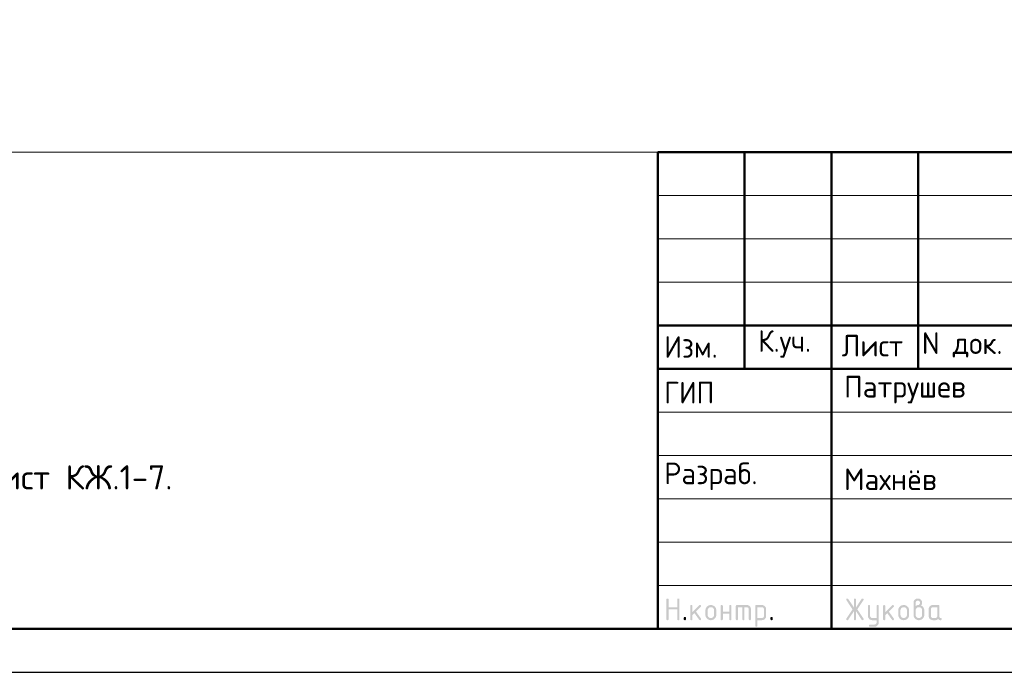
# Model space of a CAD drawing. Header units: millimetres. Extents: x 0 to 42000, y 0 to 29700.
# Tile 9 of 29: x 15647 to 26992, y 0 to 7527. Entities that reach past the tile are written whole.
import ezdxf

# ---------------------------------------------------------------- set-up
doc = ezdxf.new("R2010")
doc.units = ezdxf.units.MM
doc.layers.add('Standard', color=7, linetype='Continuous', lineweight=25)
doc.styles.add('ISOCPEUR', font='txt')

msp = doc.modelspace()

# ---------------------------------------------------------------- hatches: boundary and pattern name
at = {"layer": 'Standard', "linetype": 'Continuous', "lineweight": 25, "transparency": 33554687}
for points in [[(23099, 614), (23099, 839), (23099, 840), (23099, 842), (23099, 843), (23100, 844), (23100, 845), (23101, 846), (23101, 847), (23102, 848), (23103, 849), (23104, 850), (23105, 850), (23106, 851), (23107, 851), (23109, 851), (23110, 851), (23112, 851), (23113, 851), (23115, 851), (23116, 851), (23117, 851), (23118, 850), (23119, 850), (23120, 849), (23121, 848), (23122, 847), (23122, 846), (23123, 845), (23123, 844), (23124, 843), (23124, 842), (23124, 840), (23124, 839), (23124, 751), (23224, 751), (23224, 839), (23224, 840), (23224, 842), (23224, 843), (23225, 844), (23225, 845), (23226, 846), (23226, 847), (23227, 848), (23228, 849), (23229, 850), (23230, 850), (23231, 851), (23232, 851), (23233, 851), (23235, 851), (23236, 851), (23238, 851), (23239, 851), (23241, 851), (23242, 851), (23243, 850), (23244, 850), (23245, 849), (23246, 848), (23247, 847), (23247, 846), (23248, 845), (23248, 844), (23249, 843), (23249, 842), (23249, 840), (23249, 839), (23249, 614), (23249, 612), (23249, 611), (23249, 609), (23248, 608), (23248, 607), (23247, 606), (23247, 605), (23246, 604), (23245, 604), (23244, 603), (23243, 602), (23242, 602), (23241, 602), (23239, 601), (23238, 601), (23236, 601), (23235, 601), (23233, 601), (23232, 602), (23231, 602), (23230, 602), (23229, 603), (23228, 604), (23227, 604), (23226, 605), (23226, 606), (23225, 607), (23225, 608), (23224, 609), (23224, 611), (23224, 612), (23224, 614), (23224, 726), (23124, 726), (23124, 614), (23124, 612), (23124, 611), (23124, 609), (23123, 608), (23123, 607), (23122, 606), (23122, 605), (23121, 604), (23120, 604), (23119, 603), (23118, 602), (23117, 602), (23116, 602), (23115, 601), (23113, 601), (23112, 601), (23110, 601), (23109, 601), (23107, 602), (23106, 602), (23105, 602), (23104, 603), (23103, 604), (23102, 604), (23101, 605), (23101, 606), (23100, 607), (23100, 608), (23099, 609), (23099, 611), (23099, 612)], [(25259, 704), (25194, 607), (25193, 605), (25192, 604), (25191, 603), (25190, 603), (25188, 602), (25187, 602), (25185, 601), (25183, 601), (25182, 601), (25180, 601), (25179, 602), (25178, 602), (25177, 603), (25176, 603), (25175, 604), (25174, 605), (25173, 605), (25173, 606), (25172, 607), (25172, 609), (25171, 610), (25171, 611), (25171, 613), (25171, 614), (25171, 616), (25172, 618), (25172, 619), (25173, 621), (25243, 726), (25173, 832), (25172, 833), (25172, 835), (25171, 837), (25171, 838), (25171, 840), (25171, 841), (25171, 843), (25172, 844), (25172, 845), (25173, 846), (25173, 847), (25174, 848), (25175, 849), (25176, 849), (25177, 850), (25178, 850), (25179, 851), (25181, 851), (25182, 851), (25184, 851), (25185, 851), (25187, 851), (25188, 851), (25189, 850), (25191, 849), (25192, 848), (25193, 847), (25194, 846), (25259, 749), (25259, 839), (25259, 840), (25259, 842), (25259, 843), (25259, 844), (25260, 845), (25260, 846), (25261, 847), (25262, 848), (25262, 849), (25263, 850), (25264, 850), (25266, 851), (25267, 851), (25268, 851), (25269, 851), (25271, 851), (25273, 851), (25274, 851), (25275, 851), (25277, 851), (25278, 850), (25279, 850), (25280, 849), (25280, 848), (25281, 847), (25282, 846), (25282, 845), (25283, 844), (25283, 843), (25283, 842), (25284, 840), (25284, 839), (25284, 749), (25348, 846), (25349, 847), (25350, 848), (25351, 849), (25353, 850), (25354, 851), (25356, 851), (25357, 851), (25359, 851), (25360, 851), (25361, 851), (25362, 851), (25363, 850), (25365, 850), (25366, 849), (25367, 848), (25367, 847), (25368, 847), (25369, 846), (25370, 845), (25370, 843), (25371, 842), (25371, 841), (25371, 840), (25371, 839), (25371, 837), (25371, 835), (25370, 833), (25369, 832), (25299, 726), (25369, 621), (25370, 619), (25371, 617), (25371, 616), (25371, 614), (25371, 613), (25371, 611), (25371, 610), (25370, 609), (25370, 608), (25369, 607), (25368, 606), (25368, 605), (25367, 604), (25366, 603), (25365, 603), (25364, 602), (25363, 602), (25361, 602), (25360, 601), (25359, 601), (25357, 601), (25356, 602), (25354, 602), (25353, 603), (25351, 603), (25350, 604), (25349, 605), (25348, 607), (25284, 704), (25284, 614), (25284, 612), (25283, 611), (25283, 609), (25283, 608), (25282, 607), (25282, 606), (25281, 605), (25280, 604), (25280, 604), (25279, 603), (25278, 602), (25277, 602), (25275, 602), (25274, 601), (25273, 601), (25271, 601), (25269, 601), (25268, 601), (25267, 602), (25266, 602), (25264, 602), (25263, 603), (25262, 604), (25262, 604), (25261, 605), (25260, 606), (25260, 607), (25259, 608), (25259, 609), (25259, 611), (25259, 612), (25259, 614)], [(23399, 694), (23478, 773), (23478, 773), (23479, 774), (23480, 775), (23482, 775), (23483, 776), (23484, 776), (23485, 776), (23486, 776), (23488, 776), (23489, 776), (23491, 776), (23492, 775), (23493, 775), (23494, 774), (23495, 774), (23496, 773), (23497, 772), (23497, 771), (23498, 770), (23498, 769), (23499, 768), (23499, 767), (23499, 765), (23499, 764), (23499, 762), (23499, 761), (23498, 760), (23498, 759), (23497, 758), (23497, 757), (23496, 756), (23495, 755), (23440, 700), (23496, 621), (23498, 619), (23498, 617), (23499, 616), (23499, 614), (23499, 612), (23499, 611), (23499, 609), (23498, 608), (23498, 607), (23497, 606), (23497, 605), (23496, 604), (23495, 604), (23494, 603), (23493, 602), (23492, 602), (23491, 602), (23489, 601), (23488, 601), (23486, 601), (23485, 601), (23483, 602), (23482, 602), (23480, 603), (23479, 603), (23478, 604), (23477, 605), (23476, 607), (23422, 682), (23399, 659), (23399, 614), (23399, 612), (23399, 611), (23399, 609), (23398, 608), (23398, 607), (23397, 606), (23397, 605), (23396, 604), (23395, 604), (23394, 603), (23393, 602), (23392, 602), (23391, 602), (23389, 601), (23388, 601), (23386, 601), (23385, 601), (23383, 601), (23382, 602), (23381, 602), (23380, 602), (23379, 603), (23378, 604), (23377, 604), (23376, 605), (23376, 606), (23375, 607), (23375, 608), (23374, 609), (23374, 611), (23374, 612), (23374, 614), (23374, 764), (23374, 765), (23374, 767), (23374, 768), (23375, 769), (23375, 770), (23376, 771), (23376, 772), (23377, 773), (23378, 774), (23379, 774), (23380, 775), (23381, 775), (23382, 776), (23383, 776), (23385, 776), (23386, 776), (23388, 776), (23389, 776), (23391, 776), (23392, 775), (23393, 775), (23394, 774), (23395, 774), (23396, 773), (23397, 772), (23397, 771), (23398, 770), (23398, 769), (23399, 768), (23399, 767), (23399, 765), (23399, 764)], [(23749, 676), (23749, 614), (23749, 612), (23748, 611), (23748, 609), (23748, 608), (23747, 607), (23747, 606), (23746, 605), (23746, 604), (23745, 604), (23744, 603), (23743, 602), (23742, 602), (23740, 602), (23739, 601), (23738, 601), (23736, 601), (23735, 601), (23733, 601), (23732, 602), (23731, 602), (23729, 602), (23729, 603), (23728, 604), (23727, 604), (23726, 605), (23725, 606), (23725, 607), (23724, 608), (23724, 609), (23724, 611), (23724, 612), (23724, 614), (23724, 764), (23724, 765), (23724, 767), (23724, 768), (23724, 769), (23725, 770), (23725, 771), (23726, 772), (23727, 773), (23728, 774), (23729, 774), (23729, 775), (23731, 775), (23732, 776), (23733, 776), (23735, 776), (23736, 776), (23738, 776), (23739, 776), (23740, 776), (23742, 775), (23743, 775), (23744, 774), (23745, 774), (23746, 773), (23746, 772), (23747, 771), (23747, 770), (23748, 769), (23748, 768), (23748, 767), (23749, 765), (23749, 764), (23749, 701), (23823, 701), (23823, 764), (23823, 765), (23824, 767), (23824, 768), (23824, 769), (23825, 770), (23825, 771), (23826, 772), (23826, 773), (23827, 774), (23828, 774), (23829, 775), (23830, 775), (23832, 776), (23833, 776), (23834, 776), (23836, 776), (23837, 776), (23839, 776), (23840, 776), (23841, 775), (23843, 775), (23843, 774), (23844, 774), (23845, 773), (23846, 772), (23847, 771), (23847, 770), (23848, 769), (23848, 768), (23848, 767), (23848, 765), (23848, 764), (23848, 614), (23848, 612), (23848, 611), (23848, 609), (23848, 608), (23847, 607), (23847, 606), (23846, 605), (23845, 604), (23844, 604), (23843, 603), (23843, 602), (23841, 602), (23840, 602), (23839, 601), (23837, 601), (23836, 601), (23834, 601), (23833, 601), (23832, 602), (23830, 602), (23829, 602), (23828, 603), (23827, 604), (23826, 604), (23826, 605), (23825, 606), (23825, 607), (23824, 608), (23824, 609), (23824, 611), (23823, 612), (23823, 614), (23823, 676)], [(23911, 776), (24023, 776), (24026, 776), (24028, 776), (24031, 776), (24033, 775), (24036, 775), (24038, 774), (24040, 773), (24043, 773), (24045, 772), (24047, 770), (24049, 769), (24051, 768), (24053, 767), (24055, 765), (24057, 763), (24059, 762), (24061, 760), (24062, 758), (24064, 756), (24065, 754), (24067, 752), (24068, 750), (24069, 748), (24070, 745), (24071, 743), (24071, 741), (24072, 739), (24072, 736), (24073, 734), (24073, 731), (24073, 729), (24073, 726), (24073, 614), (24073, 612), (24073, 611), (24073, 609), (24073, 608), (24072, 607), (24072, 606), (24071, 605), (24070, 604), (24069, 604), (24068, 603), (24067, 602), (24066, 602), (24065, 602), (24064, 601), (24062, 601), (24061, 601), (24059, 601), (24058, 601), (24057, 602), (24055, 602), (24054, 602), (24053, 603), (24052, 604), (24051, 604), (24051, 605), (24050, 606), (24049, 607), (24049, 608), (24049, 609), (24048, 611), (24048, 612), (24048, 614), (24048, 726), (24048, 729), (24048, 731), (24047, 734), (24046, 736), (24046, 738), (24044, 740), (24043, 742), (24041, 744), (24039, 746), (24037, 747), (24035, 748), (24033, 749), (24031, 750), (24028, 751), (24026, 751), (24023, 751), (23998, 751), (23998, 614), (23998, 612), (23998, 611), (23998, 609), (23998, 608), (23997, 607), (23997, 606), (23996, 605), (23995, 604), (23995, 604), (23994, 603), (23993, 602), (23991, 602), (23990, 602), (23989, 601), (23987, 601), (23986, 601), (23984, 601), (23983, 601), (23982, 602), (23980, 602), (23979, 602), (23978, 603), (23977, 604), (23977, 604), (23976, 605), (23975, 606), (23975, 607), (23974, 608), (23974, 609), (23974, 611), (23973, 612), (23973, 614), (23973, 751), (23924, 751), (23924, 614), (23924, 612), (23923, 611), (23923, 609), (23923, 608), (23922, 607), (23922, 606), (23921, 605), (23920, 604), (23920, 604), (23919, 603), (23918, 602), (23916, 602), (23915, 602), (23914, 601), (23913, 601), (23911, 601), (23909, 601), (23908, 601), (23907, 602), (23906, 602), (23904, 602), (23903, 603), (23902, 604), (23902, 604), (23901, 605), (23900, 606), (23900, 607), (23899, 608), (23899, 609), (23899, 611), (23898, 612), (23898, 614), (23898, 764), (23898, 765), (23899, 767), (23899, 768), (23899, 769), (23900, 770), (23900, 771), (23901, 772), (23902, 773), (23902, 774), (23903, 774), (23904, 775), (23906, 775), (23907, 776), (23908, 776), (23909, 776)], [(25521, 576), (25521, 601), (25471, 601), (25468, 601), (25466, 602), (25463, 602), (25461, 602), (25458, 603), (25456, 603), (25454, 604), (25452, 605), (25449, 606), (25447, 607), (25445, 608), (25443, 609), (25441, 611), (25439, 612), (25437, 614), (25436, 616), (25434, 618), (25432, 620), (25431, 622), (25429, 624), (25428, 626), (25427, 628), (25426, 630), (25425, 632), (25424, 634), (25423, 637), (25422, 639), (25422, 641), (25422, 644), (25421, 646), (25421, 649), (25421, 651), (25421, 764), (25421, 765), (25421, 767), (25421, 768), (25422, 769), (25422, 770), (25423, 771), (25423, 772), (25424, 773), (25425, 774), (25426, 774), (25427, 775), (25428, 775), (25429, 776), (25431, 776), (25432, 776), (25434, 776), (25435, 776), (25437, 776), (25438, 776), (25439, 775), (25440, 775), (25441, 774), (25442, 774), (25443, 773), (25444, 772), (25444, 771), (25445, 770), (25445, 769), (25446, 768), (25446, 767), (25446, 765), (25446, 764), (25446, 651), (25446, 649), (25447, 646), (25447, 644), (25448, 642), (25449, 640), (25450, 638), (25452, 636), (25454, 634), (25455, 632), (25457, 630), (25459, 629), (25462, 628), (25464, 627), (25466, 627), (25468, 626), (25471, 626), (25521, 626), (25521, 764), (25521, 765), (25521, 767), (25521, 768), (25522, 769), (25522, 770), (25523, 771), (25523, 772), (25524, 773), (25525, 774), (25526, 774), (25527, 775), (25528, 775), (25529, 776), (25530, 776), (25532, 776), (25533, 776), (25535, 776), (25536, 776), (25538, 776), (25539, 775), (25540, 775), (25541, 774), (25542, 774), (25543, 773), (25544, 772), (25544, 771), (25545, 770), (25545, 769), (25545, 768), (25546, 767), (25546, 765), (25546, 764), (25546, 576), (25546, 574), (25546, 571), (25545, 569), (25545, 566), (25545, 564), (25544, 562), (25543, 559), (25542, 557), (25541, 555), (25540, 553), (25539, 551), (25538, 549), (25537, 547), (25535, 545), (25533, 543), (25532, 541), (25530, 539), (25528, 538), (25526, 536), (25524, 535), (25522, 533), (25520, 532), (25518, 531), (25516, 530), (25514, 529), (25511, 528), (25509, 528), (25507, 527), (25504, 527), (25502, 527), (25499, 526), (25497, 526), (25446, 526), (25445, 526), (25443, 527), (25442, 527), (25441, 527), (25440, 528), (25439, 528), (25438, 529), (25437, 529), (25436, 530), (25435, 531), (25435, 532), (25434, 533), (25434, 535), (25434, 536), (25434, 537), (25434, 539), (25434, 540), (25434, 541), (25434, 542), (25435, 544), (25435, 545), (25436, 546), (25436, 547), (25437, 548), (25438, 549), (25439, 549), (25440, 550), (25442, 550), (25443, 551), (25444, 551), (25445, 551), (25446, 551), (25496, 551), (25499, 551), (25501, 552), (25503, 552), (25506, 553), (25508, 554), (25510, 555), (25512, 557), (25514, 558), (25515, 560), (25517, 562), (25518, 564), (25519, 566), (25520, 568), (25520, 571), (25521, 573)], [(25621, 694), (25700, 773), (25700, 773), (25701, 774), (25702, 775), (25704, 775), (25705, 776), (25706, 776), (25707, 776), (25708, 776), (25710, 776), (25711, 776), (25713, 776), (25714, 775), (25715, 775), (25716, 774), (25717, 774), (25718, 773), (25719, 772), (25719, 771), (25720, 770), (25720, 769), (25721, 768), (25721, 767), (25721, 765), (25721, 764), (25721, 762), (25721, 761), (25721, 760), (25720, 759), (25720, 758), (25719, 757), (25718, 756), (25717, 755), (25662, 700), (25719, 621), (25720, 619), (25720, 617), (25721, 616), (25721, 614), (25721, 612), (25721, 611), (25721, 609), (25720, 608), (25720, 607), (25719, 606), (25719, 605), (25718, 604), (25717, 604), (25716, 603), (25715, 602), (25714, 602), (25713, 602), (25711, 601), (25710, 601), (25708, 601), (25707, 601), (25705, 602), (25704, 602), (25703, 603), (25701, 603), (25700, 604), (25699, 605), (25698, 607), (25644, 682), (25621, 659), (25621, 614), (25621, 612), (25621, 611), (25621, 609), (25620, 608), (25620, 607), (25619, 606), (25619, 605), (25618, 604), (25617, 604), (25616, 603), (25615, 602), (25614, 602), (25613, 602), (25611, 601), (25610, 601), (25608, 601), (25607, 601), (25606, 601), (25604, 602), (25603, 602), (25602, 602), (25601, 603), (25600, 604), (25599, 604), (25598, 605), (25598, 606), (25597, 607), (25597, 608), (25596, 609), (25596, 611), (25596, 612), (25596, 614), (25596, 764), (25596, 765), (25596, 767), (25596, 768), (25597, 769), (25597, 770), (25598, 771), (25598, 772), (25599, 773), (25600, 774), (25601, 774), (25602, 775), (25603, 775), (25604, 776), (25606, 776), (25607, 776), (25608, 776), (25610, 776), (25611, 776), (25613, 776), (25614, 775), (25615, 775), (25616, 774), (25617, 774), (25618, 773), (25619, 772), (25619, 771), (25620, 770), (25620, 769), (25621, 768), (25621, 767), (25621, 765), (25621, 764)], [(23299, 626), (23299, 628), (23299, 629), (23299, 631), (23300, 632), (23300, 633), (23301, 634), (23301, 635), (23302, 636), (23303, 637), (23304, 637), (23305, 638), (23306, 638), (23307, 638), (23309, 639), (23310, 639), (23312, 639), (23313, 639), (23314, 639), (23316, 638), (23317, 638), (23318, 638), (23319, 637), (23320, 637), (23321, 636), (23322, 635), (23322, 634), (23323, 633), (23323, 632), (23324, 631), (23324, 629), (23324, 628), (23324, 626), (23324, 614), (23324, 612), (23324, 611), (23324, 610), (23323, 608), (23323, 607), (23322, 606), (23322, 605), (23321, 604), (23320, 604), (23319, 603), (23318, 602), (23317, 602), (23316, 602), (23314, 601), (23313, 601), (23312, 601), (23310, 601), (23309, 601), (23307, 602), (23306, 602), (23305, 602), (23304, 603), (23303, 604), (23302, 604), (23301, 605), (23301, 606), (23300, 607), (23300, 608), (23299, 610), (23299, 611), (23299, 612), (23299, 614)], [(24298, 626), (24298, 628), (24298, 629), (24299, 631), (24299, 632), (24299, 633), (24300, 634), (24301, 635), (24301, 636), (24302, 637), (24303, 637), (24304, 638), (24305, 638), (24307, 638), (24308, 639), (24309, 639), (24311, 639), (24312, 639), (24314, 639), (24315, 638), (24316, 638), (24317, 638), (24318, 637), (24319, 637), (24320, 636), (24321, 635), (24322, 634), (24322, 633), (24323, 632), (24323, 631), (24323, 629), (24323, 628), (24323, 626), (24323, 614), (24323, 612), (24323, 611), (24323, 610), (24323, 608), (24322, 607), (24322, 606), (24321, 605), (24320, 604), (24319, 604), (24318, 603), (24317, 602), (24316, 602), (24315, 602), (24314, 601), (24312, 601), (24311, 601), (24309, 601), (24308, 601), (24307, 602), (24305, 602), (24304, 602), (24303, 603), (24302, 604), (24301, 604), (24301, 605), (24300, 606), (24299, 607), (24299, 608), (24299, 610), (24298, 611), (24298, 612), (24298, 614)]]:
    msp.add_hatch(color=7, dxfattribs=at).paths.add_polyline_path(points, flags=16)
h = msp.add_hatch(color=7, dxfattribs=at)
h.paths.add_polyline_path([(25971, 764), (25975, 767), (25979, 769), (25982, 772), (25986, 773), (25990, 775), (25993, 775), (25997, 776), (26000, 776), (26002, 776), (26004, 777), (26006, 777), (26007, 778), (26009, 779), (26011, 781), (26013, 783), (26014, 785), (26016, 787), (26017, 789), (26018, 791), (26019, 793), (26020, 795), (26020, 797), (26021, 799), (26021, 801), (26021, 804), (26020, 806), (26020, 809), (26019, 811), (26018, 813), (26017, 815), (26015, 817), (26014, 819), (26012, 821), (26010, 822), (26008, 824), (26005, 824), (26003, 825), (26001, 826), (25998, 826), (25996, 826), (25993, 826), (25991, 826), (25988, 825), (25986, 824), (25984, 823), (25982, 822), (25980, 821), (25978, 819), (25976, 817), (25975, 815), (25973, 813), (25973, 811), (25972, 809), (25971, 806), (25971, 804), (25971, 801)])
h.paths.add_polyline_path([(26033, 771), (26037, 769), (26041, 767), (26045, 765), (26048, 762), (26052, 759), (26055, 756), (26058, 752), (26060, 748), (26063, 744), (26065, 740), (26067, 736), (26068, 732), (26069, 727), (26070, 723), (26070, 718), (26070, 714), (26070, 664), (26070, 661), (26070, 657), (26070, 654), (26069, 651), (26069, 648), (26068, 645), (26067, 642), (26066, 640), (26065, 637), (26063, 634), (26062, 632), (26060, 629), (26058, 627), (26056, 624), (26054, 622), (26052, 619), (26050, 617), (26048, 615), (26045, 613), (26043, 612), (26040, 610), (26037, 608), (26035, 607), (26032, 606), (26029, 605), (26026, 604), (26024, 603), (26021, 602), (26018, 602), (26014, 602), (26011, 601), (26008, 601), (26005, 601), (26002, 602), (25999, 602), (25996, 602), (25993, 603), (25990, 604), (25987, 605), (25984, 606), (25981, 607), (25979, 608), (25976, 610), (25973, 612), (25971, 613), (25968, 615), (25966, 617), (25964, 620), (25962, 622), (25960, 624), (25958, 627), (25956, 629), (25954, 632), (25953, 634), (25951, 637), (25950, 640), (25949, 643), (25948, 645), (25947, 648), (25947, 651), (25946, 654), (25946, 657), (25946, 661), (25946, 664), (25946, 801), (25946, 804), (25946, 806), (25946, 809), (25947, 811), (25947, 814), (25948, 816), (25948, 818), (25949, 821), (25950, 823), (25951, 825), (25953, 827), (25954, 829), (25955, 831), (25957, 833), (25958, 835), (25960, 837), (25962, 839), (25964, 840), (25966, 842), (25968, 843), (25970, 844), (25972, 846), (25974, 847), (25976, 848), (25979, 849), (25981, 849), (25983, 850), (25986, 850), (25988, 851), (25990, 851), (25993, 851), (25996, 851), (25998, 851), (26001, 851), (26003, 851), (26006, 850), (26008, 850), (26010, 849), (26013, 849), (26015, 848), (26017, 847), (26019, 846), (26021, 844), (26023, 843), (26025, 842), (26027, 840), (26029, 839), (26031, 837), (26033, 835), (26034, 833), (26036, 831), (26037, 829), (26039, 827), (26040, 825), (26041, 823), (26042, 821), (26043, 818), (26043, 816), (26044, 814), (26045, 811), (26045, 809), (26045, 806), (26045, 804), (26045, 801), (26045, 797), (26045, 792), (26044, 788), (26042, 784), (26041, 781), (26038, 777), (26036, 774)], flags=16)
h.paths.add_polyline_path([(26045, 664), (26045, 714), (26045, 718), (26045, 721), (26044, 725), (26043, 728), (26041, 732), (26039, 735), (26037, 738), (26035, 740), (26032, 743), (26029, 745), (26026, 747), (26023, 749), (26019, 750), (26016, 751), (26012, 751), (26008, 751), (26004, 751), (26001, 751), (25997, 750), (25994, 749), (25990, 747), (25987, 745), (25984, 743), (25982, 740), (25979, 738), (25977, 735), (25975, 732), (25973, 728), (25972, 725), (25971, 721), (25971, 718), (25971, 714), (25971, 664), (25971, 660), (25971, 656), (25972, 653), (25973, 649), (25975, 646), (25977, 643), (25979, 640), (25982, 637), (25984, 634), (25987, 632), (25990, 630), (25994, 629), (25997, 628), (26001, 627), (26004, 626), (26008, 626), (26012, 626), (26016, 627), (26019, 628), (26023, 629), (26026, 630), (26029, 633), (26032, 635), (26035, 637), (26037, 640), (26039, 643), (26041, 646), (26043, 649), (26044, 653), (26045, 656), (26045, 660)])
h = msp.add_hatch(color=7, dxfattribs=at)
h.paths.add_polyline_path([(23549, 664), (23549, 714), (23549, 717), (23549, 720), (23549, 723), (23550, 726), (23550, 729), (23551, 732), (23552, 735), (23553, 738), (23554, 740), (23556, 743), (23557, 746), (23559, 748), (23561, 751), (23563, 753), (23565, 756), (23567, 758), (23569, 760), (23572, 762), (23574, 764), (23577, 766), (23579, 768), (23582, 769), (23584, 770), (23587, 772), (23590, 773), (23593, 774), (23596, 774), (23599, 775), (23602, 776), (23605, 776), (23608, 776), (23611, 776), (23614, 776), (23618, 776), (23621, 776), (23624, 775), (23627, 774), (23630, 774), (23633, 773), (23635, 772), (23638, 770), (23641, 769), (23643, 768), (23646, 766), (23648, 764), (23651, 762), (23653, 760), (23655, 758), (23658, 756), (23660, 753), (23662, 751), (23663, 749), (23665, 746), (23666, 743), (23668, 741), (23669, 738), (23670, 735), (23671, 732), (23672, 729), (23672, 726), (23673, 723), (23673, 720), (23674, 717), (23674, 714), (23674, 664), (23674, 660), (23673, 657), (23673, 654), (23672, 651), (23672, 648), (23671, 645), (23670, 642), (23669, 640), (23668, 637), (23666, 634), (23665, 632), (23663, 629), (23662, 627), (23660, 624), (23658, 622), (23655, 620), (23653, 617), (23651, 615), (23648, 613), (23646, 612), (23643, 610), (23641, 608), (23638, 607), (23635, 606), (23632, 605), (23629, 604), (23627, 603), (23624, 602), (23621, 602), (23617, 602), (23614, 601), (23611, 601), (23608, 601), (23605, 602), (23602, 602), (23599, 602), (23596, 603), (23593, 604), (23590, 605), (23587, 606), (23584, 607), (23582, 608), (23579, 610), (23577, 612), (23574, 613), (23572, 615), (23569, 617), (23567, 620), (23565, 622), (23563, 624), (23561, 627), (23559, 629), (23557, 632), (23556, 634), (23554, 637), (23553, 640), (23552, 642), (23551, 645), (23550, 648), (23550, 651), (23549, 654), (23549, 657), (23549, 660)], flags=16)
h.paths.add_polyline_path([(23648, 664), (23648, 714), (23648, 718), (23648, 721), (23647, 725), (23646, 728), (23644, 732), (23642, 735), (23640, 738), (23638, 740), (23635, 743), (23632, 745), (23629, 747), (23625, 749), (23622, 750), (23619, 751), (23615, 751), (23611, 751), (23607, 751), (23604, 751), (23600, 750), (23597, 749), (23594, 747), (23590, 745), (23587, 743), (23585, 740), (23582, 738), (23580, 735), (23578, 732), (23577, 728), (23575, 725), (23574, 721), (23574, 718), (23574, 714), (23574, 664), (23574, 660), (23574, 656), (23575, 653), (23577, 649), (23578, 646), (23580, 643), (23582, 640), (23585, 637), (23587, 634), (23590, 632), (23593, 630), (23597, 629), (23600, 628), (23604, 627), (23607, 626), (23611, 626), (23615, 626), (23619, 627), (23622, 628), (23625, 629), (23629, 630), (23632, 633), (23635, 635), (23638, 637), (23640, 640), (23642, 643), (23644, 646), (23646, 649), (23647, 653), (23648, 656), (23648, 660)])
h = msp.add_hatch(color=7, dxfattribs=at)
h.paths.add_polyline_path([(24123, 764), (24123, 765), (24124, 767), (24124, 768), (24124, 769), (24125, 770), (24125, 771), (24126, 772), (24127, 773), (24127, 774), (24128, 774), (24129, 775), (24130, 775), (24132, 776), (24133, 776), (24134, 776), (24136, 776), (24198, 776), (24201, 776), (24203, 776), (24206, 776), (24208, 775), (24211, 775), (24213, 774), (24215, 773), (24218, 773), (24220, 772), (24222, 770), (24224, 769), (24226, 768), (24228, 767), (24230, 765), (24232, 763), (24234, 762), (24236, 760), (24237, 758), (24239, 756), (24240, 754), (24241, 752), (24243, 750), (24244, 748), (24245, 746), (24245, 743), (24246, 741), (24247, 739), (24247, 736), (24248, 734), (24248, 731), (24248, 729), (24248, 726), (24248, 651), (24248, 649), (24248, 646), (24248, 644), (24247, 641), (24247, 639), (24246, 637), (24245, 634), (24245, 632), (24244, 630), (24243, 628), (24241, 626), (24240, 624), (24239, 622), (24237, 620), (24236, 618), (24234, 616), (24232, 614), (24230, 612), (24228, 611), (24226, 609), (24224, 608), (24222, 607), (24220, 606), (24218, 605), (24215, 604), (24213, 603), (24211, 603), (24208, 602), (24206, 602), (24203, 602), (24201, 601), (24198, 601), (24148, 601), (24148, 539), (24148, 537), (24148, 536), (24148, 535), (24148, 533), (24147, 532), (24147, 531), (24146, 530), (24145, 529), (24145, 529), (24144, 528), (24143, 528), (24141, 527), (24140, 527), (24139, 527), (24138, 526), (24136, 526), (24134, 526), (24133, 527), (24132, 527), (24130, 527), (24129, 528), (24128, 528), (24127, 529), (24127, 529), (24126, 530), (24125, 531), (24125, 532), (24124, 533), (24124, 535), (24124, 536), (24123, 537), (24123, 539)], flags=16)
h.paths.add_polyline_path([(24148, 751), (24148, 626), (24198, 626), (24201, 626), (24203, 627), (24206, 627), (24208, 628), (24210, 629), (24212, 630), (24214, 632), (24216, 634), (24218, 635), (24219, 637), (24220, 639), (24221, 642), (24222, 644), (24223, 646), (24223, 649), (24223, 651), (24223, 726), (24223, 729), (24223, 731), (24222, 734), (24221, 736), (24220, 738), (24219, 740), (24218, 742), (24216, 744), (24214, 746), (24212, 747), (24210, 748), (24208, 749), (24206, 750), (24203, 751), (24201, 751), (24198, 751)])
h = msp.add_hatch(color=7, dxfattribs=at)
h.paths.add_polyline_path([(25771, 664), (25771, 714), (25771, 717), (25771, 720), (25771, 723), (25772, 726), (25773, 729), (25773, 732), (25774, 735), (25775, 738), (25777, 740), (25778, 743), (25779, 746), (25781, 748), (25783, 751), (25785, 753), (25787, 756), (25789, 758), (25791, 760), (25794, 762), (25796, 764), (25799, 766), (25801, 768), (25804, 769), (25806, 770), (25809, 772), (25812, 773), (25815, 774), (25818, 774), (25821, 775), (25824, 776), (25827, 776), (25830, 776), (25833, 776), (25836, 776), (25840, 776), (25843, 776), (25846, 775), (25849, 774), (25852, 774), (25855, 773), (25857, 772), (25860, 770), (25863, 769), (25865, 768), (25868, 766), (25871, 764), (25873, 762), (25875, 760), (25878, 758), (25880, 756), (25882, 753), (25884, 751), (25885, 749), (25887, 746), (25889, 743), (25890, 741), (25891, 738), (25892, 735), (25893, 732), (25894, 729), (25894, 726), (25895, 723), (25895, 720), (25896, 717), (25896, 714), (25896, 664), (25896, 660), (25895, 657), (25895, 654), (25894, 651), (25894, 648), (25893, 645), (25892, 642), (25891, 640), (25890, 637), (25888, 634), (25887, 632), (25885, 629), (25884, 627), (25882, 624), (25880, 622), (25877, 620), (25875, 617), (25873, 615), (25870, 613), (25868, 612), (25865, 610), (25863, 608), (25860, 607), (25857, 606), (25854, 605), (25852, 604), (25849, 603), (25846, 602), (25843, 602), (25840, 602), (25836, 601), (25833, 601), (25830, 601), (25827, 602), (25824, 602), (25821, 602), (25818, 603), (25815, 604), (25812, 605), (25809, 606), (25806, 607), (25804, 608), (25801, 610), (25799, 612), (25796, 613), (25794, 615), (25791, 617), (25789, 620), (25787, 622), (25785, 624), (25783, 627), (25781, 629), (25779, 632), (25778, 634), (25777, 637), (25775, 640), (25774, 642), (25773, 645), (25773, 648), (25772, 651), (25771, 654), (25771, 657), (25771, 660)], flags=16)
h.paths.add_polyline_path([(25871, 664), (25871, 714), (25871, 718), (25870, 721), (25869, 725), (25868, 728), (25866, 732), (25864, 735), (25862, 738), (25860, 740), (25857, 743), (25854, 745), (25851, 747), (25848, 749), (25844, 750), (25841, 751), (25837, 751), (25833, 751), (25829, 751), (25826, 751), (25822, 750), (25819, 749), (25816, 747), (25813, 745), (25810, 743), (25807, 740), (25804, 738), (25802, 735), (25800, 732), (25799, 728), (25797, 725), (25797, 721), (25796, 718), (25796, 714), (25796, 664), (25796, 660), (25797, 656), (25797, 653), (25799, 649), (25800, 646), (25802, 643), (25804, 640), (25807, 637), (25809, 634), (25812, 632), (25815, 630), (25819, 629), (25822, 628), (25826, 627), (25829, 626), (25833, 626), (25837, 626), (25841, 627), (25844, 628), (25848, 629), (25851, 630), (25854, 633), (25857, 635), (25860, 637), (25862, 640), (25864, 643), (25866, 646), (25868, 649), (25869, 653), (25870, 656), (25871, 660)])
h = msp.add_hatch(color=7, dxfattribs=at)
h.paths.add_polyline_path([(26220, 751), (26170, 751), (26168, 751), (26165, 751), (26163, 750), (26161, 749), (26159, 748), (26157, 747), (26155, 746), (26153, 744), (26151, 742), (26150, 740), (26148, 738), (26147, 736), (26147, 734), (26146, 731), (26146, 729), (26146, 726), (26146, 651), (26146, 649), (26146, 646), (26147, 644), (26147, 642), (26148, 640), (26150, 638), (26151, 636), (26153, 634), (26155, 632), (26157, 630), (26159, 629), (26161, 628), (26163, 627), (26166, 627), (26168, 626), (26170, 626), (26195, 626), (26198, 626), (26200, 627), (26203, 627), (26205, 628), (26207, 629), (26209, 630), (26211, 632), (26213, 634), (26215, 635), (26216, 637), (26218, 639), (26218, 642), (26219, 644), (26220, 646), (26220, 649), (26220, 651)])
h.paths.add_polyline_path([(26270, 614), (26270, 612), (26270, 611), (26270, 609), (26270, 608), (26269, 607), (26269, 606), (26268, 605), (26267, 604), (26266, 604), (26265, 603), (26264, 602), (26263, 602), (26262, 602), (26261, 601), (26259, 601), (26258, 601), (26253, 601), (26249, 602), (26246, 603), (26242, 605), (26238, 606), (26235, 609), (26232, 611), (26229, 615), (26226, 611), (26222, 609), (26218, 606), (26214, 605), (26210, 603), (26205, 602), (26200, 601), (26195, 601), (26170, 601), (26168, 601), (26165, 602), (26163, 602), (26160, 602), (26158, 603), (26156, 603), (26153, 604), (26151, 605), (26149, 606), (26147, 607), (26145, 608), (26143, 609), (26141, 611), (26139, 612), (26137, 614), (26135, 616), (26133, 618), (26132, 619), (26130, 621), (26129, 623), (26127, 625), (26126, 628), (26125, 630), (26124, 632), (26123, 634), (26123, 636), (26122, 639), (26121, 641), (26121, 644), (26121, 646), (26121, 649), (26121, 651), (26121, 726), (26121, 729), (26121, 731), (26121, 734), (26121, 736), (26122, 739), (26123, 741), (26123, 743), (26124, 746), (26125, 748), (26126, 750), (26127, 752), (26129, 754), (26130, 756), (26132, 758), (26133, 760), (26135, 762), (26137, 763), (26139, 765), (26141, 767), (26143, 768), (26145, 769), (26147, 770), (26149, 772), (26151, 773), (26153, 773), (26156, 774), (26158, 775), (26160, 775), (26163, 776), (26165, 776), (26168, 776), (26170, 776), (26233, 776), (26234, 776), (26236, 776), (26237, 776), (26238, 775), (26239, 775), (26240, 774), (26241, 774), (26242, 773), (26243, 772), (26244, 771), (26244, 770), (26245, 769), (26245, 768), (26245, 767), (26245, 765), (26245, 764), (26245, 639), (26245, 637), (26246, 636), (26246, 634), (26246, 633), (26246, 632), (26247, 631), (26248, 630), (26248, 629), (26249, 629), (26250, 628), (26251, 627), (26252, 627), (26254, 627), (26255, 626), (26256, 626), (26258, 626), (26259, 626), (26261, 626), (26262, 626), (26263, 625), (26264, 625), (26265, 625), (26266, 624), (26267, 623), (26268, 622), (26269, 621), (26269, 620), (26270, 619), (26270, 618), (26270, 617), (26270, 615)], flags=16)

# ---------------------------------------------------------------- linework, layer by layer
at = {"layer": 'Standard', "color": 7, "linetype": 'Continuous', "lineweight": 50, "transparency": 33554687}
for p, q in [((23000, 500), (23000, 6000)), ((23000, 6000), (41500, 6000)), ((24000, 3500), (24000, 6000)), ((25000, 500), (25000, 6000)), ((26000, 3500), (26000, 6000)), ((23000, 4000), (29500, 4000)), ((23000, 4000), (29500, 4000)), ((23000, 3500), (29500, 3500)), ((23000, 3500), (29500, 3500))]:
    msp.add_line(p, q, dxfattribs=at)
at = {"layer": 'Standard', "color": 7, "linetype": 'Continuous', "lineweight": 13, "transparency": 33554687}
for p, q in [((23000, 5500), (29500, 5500)), ((23000, 5000), (29500, 5000)), ((23000, 4500), (29500, 4500)), ((23000, 3000), (29500, 3000)), ((23000, 2500), (29500, 2500)), ((23000, 2500), (29500, 2500)), ((23000, 2000), (29500, 2000)), ((23000, 2000), (29500, 2000)), ((23000, 1500), (29500, 1500)), ((23000, 1000), (29500, 1000))]:
    msp.add_line(p, q, dxfattribs=at)
at = {"layer": 'Standard', "color": 7, "linetype": 'Continuous', "lineweight": 25, "transparency": 33554687}
msp.add_line((23000, 500), (41500, 500), dxfattribs=at)
msp.add_line((23000, 500), (41500, 500), dxfattribs=at)
msp.add_line((23000, 500), (41500, 500), dxfattribs=at)
msp.add_lwpolyline([(0, 0), (42000, 0), (42000, 29700), (0, 29700), (0, 0)], close=True, dxfattribs=at)
at = {"layer": 'Standard', "color": 7, "linetype": 'Continuous', "lineweight": 50, "transparency": 33554687}
msp.add_lwpolyline([(2000, 29200), (41500, 29200), (41500, 500), (2000, 500), (2000, 29200)], close=True, dxfattribs=at)
at = {"layer": 'Standard', "color": 7, "linetype": 'Continuous', "lineweight": 13, "transparency": 33554687}
for points in [[(41500, 29200), (2000, 29200), (2000, 6000), (41500, 6000), (41500, 29200)], [(41500, 500), (23000, 500), (23000, 6000), (41500, 6000), (41500, 500)]]:
    msp.add_lwpolyline(points, dxfattribs=at)
at = {"layer": 'Standard', "color": 7, "linetype": 'Continuous', "lineweight": 25, "transparency": 33554687}
msp.add_lwpolyline([(41500, 6000), (23000, 6000), (23000, 500), (41500, 500), (41500, 6000)], dxfattribs=at)

# ---------------------------------------------------------------- texts
at = {"layer": 'Standard', "color": 7, "linetype": 'Continuous', "lineweight": 25, "transparency": 33554687, "char_height": 250, "attachment_point": 7, "style": 'ISOCPEUR'}
for s, insert, width in [('\\W0.93;Изм.', (23074, 3628), 752.88), ('\\W0.93;К.уч.', (24156, 3628), 816.01), ('\\W0.94;Лист', (25119, 3643), 866.93), ('\\W0.95;N док.', (26043, 3631), 1068.13), ('\\W0.92;ГИП', (23074, 3101), 689.6), ('\\W0.97;Патрушев', (25146, 3101), 1670.19), ('\\W0.96;Разраб.', (23074, 2101), 1306.55), ('\\W0.96;Махнёв', (25146, 2101), 1243.9)]:
    msp.add_mtext(s, dxfattribs=dict(at, insert=insert, width=width))
at = {"layer": 'Standard', "color": 7, "linetype": 'Continuous', "lineweight": 13, "transparency": 33554687, "insert": (3000, 2895), "char_height": 280, "width": 14564.9, "attachment_point": 1, "line_spacing_factor": 1.084337}
msp.add_mtext('\\A1;{\\fISOCPEUR|i0|b0;\\H279.999995;\\W1.000000;\\C7;1. Общие указания см. листы КЖ.1-1.}\\P{\\fISOCPEUR|i0|b0;\\H279.999995;\\W1.000000;\\C7;2. Спецификацию элементов на плиту ростверка в осях 1/1-1/4 см. лист КЖ.1-7.}\\P{\\fISOCPEUR|i0|b0;\\H279.999995;\\W1.000000;\\C7;3. Ведомость деталей, ведомость расхода стали см. лист КЖ.1-8.}\\P{\\fISOCPEUR|i0|b0;\\H279.999995;\\W1.000000;\\C7;4. По контуру приямка установить закладную деталь Зд1}\\P', dxfattribs=at)

doc.saveas('drawing.dxf')
